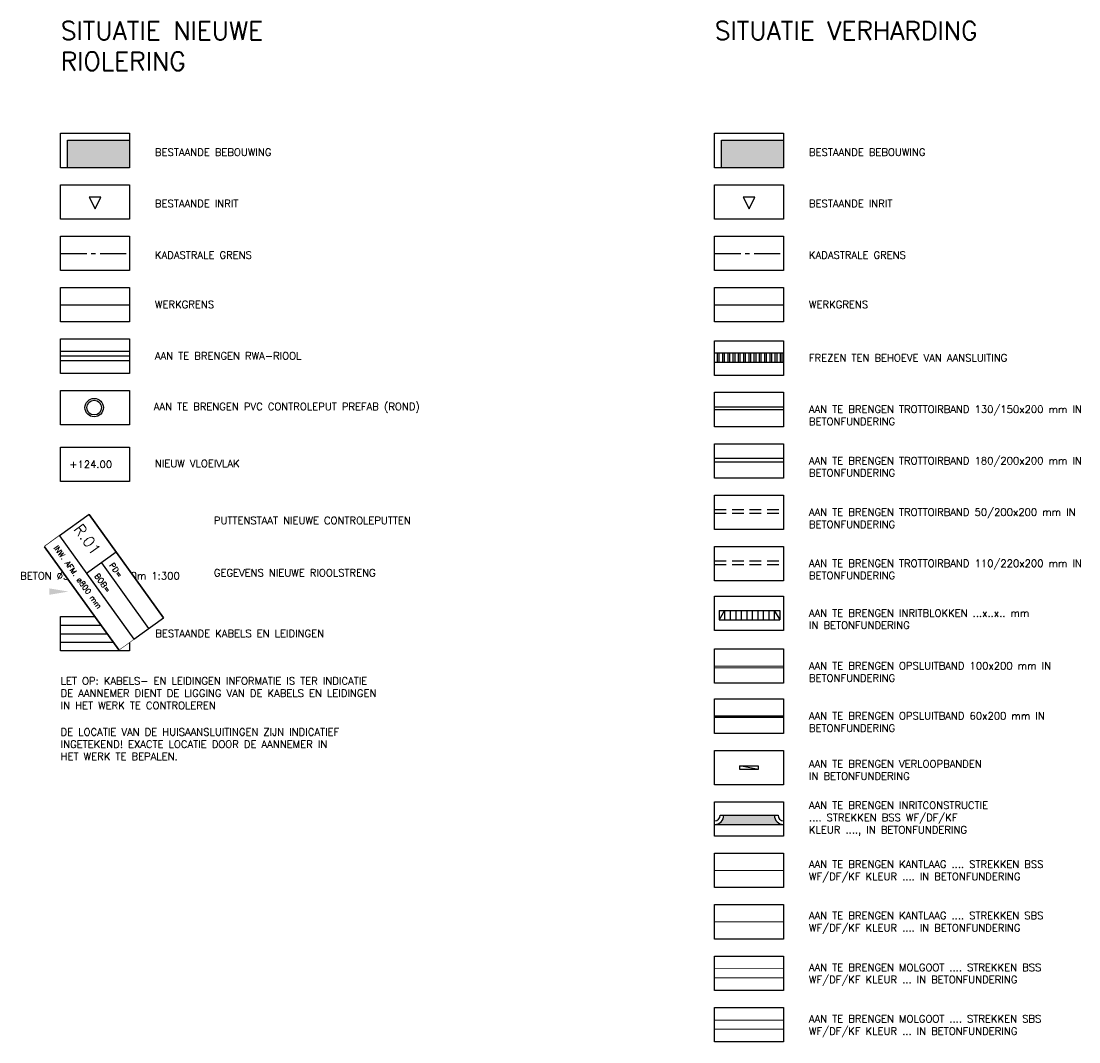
# Model space of a CAD drawing. Header units: metres. Extents: x 189938 to 192675, y 307646 to 311153.
# Tile 4 of 100: x 190617 to 190675, y 307702 to 307758. Entities that reach past the tile are written whole.
import ezdxf

# ---------------------------------------------------------------- set-up
doc = ezdxf.new("R2010")
doc.units = ezdxf.units.M
doc.set_wipeout_variables(frame=1)
doc.linetypes.add('1-200 CENTER', pattern=[4.28625, 2.8575, -0.47625, 0.47625, -0.47625])
doc.linetypes.add('1-200 HIDDEN', pattern=[0.9525, 0.635, -0.3175])
for name, color, linetype in [('PH-ALG-WERKGRENS', 3, '1-200 WERKGRENS'), ('PH-BEST-BEBOUWING', 1, 'Continuous'), ('PH-BEST-BEBOUWING-ARCERING', 253, 'Continuous'), ('PH-BEST-INRIT', 8, 'Continuous'), ('PH-BEST-KADASTRALE-GRENS', 240, '1-200 CENTER'), ('PH-BEST-KL-DATA_ZIGGO BV', 12, '1-200 ZIGGO'), ('PH-BEST-KL-GAS_LAGEDRUK_ENEXIS', 12, '1-200 GASLEIDING LAGE DRUK'), ('PH-BEST-KL-LAAGSPANNING', 12, '1-200 LAAGSPANNING'), ('PH-NIEUW-BAND-11-22', 240, '1-200 HIDDEN'), ('PH-NIEUW-BAND-13-15', 150, 'Continuous'), ('PH-NIEUW-BAND-18-20', 200, 'Continuous'), ('PH-NIEUW-BAND-5-20', 150, '1-200 HIDDEN'), ('PH-NIEUW-BAND-VERLOOPBAND', 210, 'Continuous'), ('PH-NIEUW-FREESVAKKEN', 9, 'Continuous'), ('PH-NIEUW-INRITCONSTRUCTIE', 6, 'Continuous'), ('PH-NIEUW-INRITCONSTRUCTIE-ARC', 252, 'Continuous'), ('PH-NIEUW-INRITELEMENT', 170, 'Continuous'), ('PH-NIEUW-KANTLAAG-BSS', 178, '1-200 HIDDEN'), ('PH-NIEUW-KANTLAAG-SBS', 20, '1-200 HIDDEN'), ('PH-NIEUW-MOLGOOT-natuur', 210, '1-200 HIDDEN'), ('PH-NIEUW-MOLGOOT-SBS', 130, '1-200 HIDDEN'), ('PH-RIO-PUT-RWA', 150, 'Continuous'), ('PH-RIO-STRENG-RWA', 150, 'Continuous'), ('PH-RIO-TEKST', 7, 'Continuous'), ('PH-RIO-TEKST-PUTTENSTAAT', 7, 'Continuous'), ('PH-RIO-VLOEIVLAKHOOGTE', 7, 'Continuous'), ('PH100', 7, 'Continuous')]:
    doc.layers.add(name, color=color, linetype=linetype)
doc.layers.add('PH-NIEUW-OPSLUITBAND-10X20', color=30, linetype='Continuous', lineweight=30)
doc.layers.add('PH-NIEUW-OPSLUITBAND-10X30', color=240, linetype='Continuous', lineweight=18)
doc.styles.add('ROMANS', font='romans.shx')
doc.linetypes.add('1-200 GASLEIDING LAGE DRUK', pattern='A,1.5,-0.6,["GAS LD",ROMANS,S=0.24,R=0,X=-0.5,Y=-0.12],-1', length=3.1)
doc.linetypes.add('1-200 LAAGSPANNING', pattern='A,1.5,-0.6,["LS",ROMANS,S=0.24,R=0,X=-0.45,Y=-0.12],-0.05', length=2.15)
doc.linetypes.add('1-200 WERKGRENS', pattern='A,1.5,-0.6,["WERK",ROMANS,S=0.24,R=0,X=-0.5,Y=-0.12],-0.45', length=2.55)
doc.linetypes.add('1-200 ZIGGO', pattern='A,1.5,-0.6,["ZIGGO",ROMANS,S=0.24,R=0,X=-0.5,Y=-0.12],-0.65', length=2.75)

# ---------------------------------------------------------------- blocks, each defined once
blk = doc.blocks.new('Inritsymbool')
at = {"layer": 'PH-BEST-INRIT'}
blk.add_lwpolyline([(-0.315, 0.63), (0, 0), (0.315, 0.63)], close=True, dxfattribs=at)
blk = doc.blocks.new('Materialisatie')
blk.add_solid([(-1.04, 0.173), (-1.04, -0.173), (0, 0)])
at = {"style": 'ROMANS'}
blk.add_attdef('MATERIALISATIE', (-2.631, 0.657), '', height=0.4, dxfattribs=at)
blk = doc.blocks.new('*U42')
for p, q in [((6.928, 1), (6.928, -1)), ((0, 0), (0, -1))]:
    blk.add_line(p, q)
blk.add_lwpolyline([(0, 2), (6.928, 2), (6.928, -1), (0, -1)], close=True)
blk.add_wipeout([(0, 2), (6.928, 2), (6.928, -1), (0, -1)])
for p, q in [((2.528, 2), (2.528, 0)), ((2.528, 1), (6.928, 1)), ((2.528, 0), (6.928, 0)), ((0, -1), (6.928, -1))]:
    blk.add_line(p, q)
blk.add_lwpolyline([(0, 2), (0, 0), (6.928, 0), (6.928, 2)], close=True)
at = {"style": 'ROMANS'}
for tag, p, height in [('P.NR', (0.139, 0.828), 0.6), ('PD', (2.877, 1.265), 0.3), ('BOB', (2.877, 0.265), 0.3), ('INW.AFM.', (0.338, -0.643), 0.3)]:
    blk.add_attdef(tag, p, '', height=height, dxfattribs=at)

msp = doc.modelspace()

# ---------------------------------------------------------------- hatches: boundary and pattern name
at = {"layer": 'PH-BEST-BEBOUWING-ARCERING'}
for points in [[(190622.882, 307749.912), (190622.882, 307751.412), (190619.507, 307751.412), (190619.507, 307749.912)], [(190658.496, 307749.912), (190658.496, 307751.412), (190655.121, 307751.412), (190655.121, 307749.912)]]:
    msp.add_hatch(color=256, dxfattribs=at).paths.add_polyline_path(points)
at = {"layer": 'PH-NIEUW-FREESVAKKEN'}
h = msp.add_hatch(dxfattribs=at)
h.set_pattern_fill('ANSI32', color=256, scale=0.03, angle=45, style=0)
h.set_pattern_definition([(90, (190657.4769, 307739.6091), (-0.28575, 6e-17), []), (90, (190657.57214, 307739.70436), (-0.28575, 6e-17), [])])
h.paths.add_polyline_path([(190658.496, 307739.324), (190658.496, 307739.824), (190654.746, 307739.824), (190654.746, 307739.324)])
at = {"layer": 'PH-NIEUW-INRITCONSTRUCTIE-ARC'}
h = msp.add_hatch(color=256, dxfattribs=at)
h.dxf.hatch_style = 1
h.paths.add_polyline_path([(190655.246, 307714.645, -0.414214), (190654.746, 307714.145), (190658.496, 307714.145, -0.414214), (190657.996, 307714.645)])

# ---------------------------------------------------------------- linework, layer by layer
at = {"layer": 'PH-ALG-WERKGRENS'}
for points in [[(190619.132, 307742.449), (190622.882, 307742.449)], [(190654.746, 307742.449), (190658.496, 307742.449)]]:
    msp.add_lwpolyline(points, dxfattribs=at)
at = {"layer": 'PH-BEST-BEBOUWING'}
for points in [[(190619.507, 307749.912), (190619.507, 307751.412), (190622.882, 307751.412)], [(190655.121, 307749.912), (190655.121, 307751.412), (190658.496, 307751.412)]]:
    msp.add_lwpolyline(points, dxfattribs=at)
at = {"layer": 'PH-BEST-KADASTRALE-GRENS', "ltscale": 0.5}
for p, q in [((190619.132, 307745.249), (190622.882, 307745.249)), ((190654.746, 307745.249), (190658.496, 307745.249))]:
    msp.add_line(p, q, dxfattribs=at)
at = {"layer": 'PH-BEST-KL-DATA_ZIGGO BV', "flags": 128}
msp.add_lwpolyline([(190619.132, 307725.003), (190622.882, 307725.003)], dxfattribs=at)
at = {"layer": 'PH-BEST-KL-GAS_LAGEDRUK_ENEXIS', "flags": 128}
msp.add_lwpolyline([(190619.132, 307724.066), (190622.882, 307724.066)], dxfattribs=at)
at = {"layer": 'PH-BEST-KL-LAAGSPANNING', "flags": 128}
msp.add_lwpolyline([(190619.132, 307724.535), (190622.882, 307724.535)], dxfattribs=at)
at = {"layer": 'PH-NIEUW-BAND-11-22'}
for p, q in [((190654.746, 307728.503), (190658.496, 307728.503)), ((190654.746, 307728.303), (190658.496, 307728.303))]:
    msp.add_line(p, q, dxfattribs=at)
at = {"layer": 'PH-NIEUW-BAND-13-15'}
for p, q in [((190654.746, 307736.892), (190658.496, 307736.892)), ((190654.746, 307736.742), (190658.496, 307736.742)), ((190655.046, 307714.645), (190655.246, 307714.645)), ((190657.996, 307714.645), (190658.196, 307714.645))]:
    msp.add_line(p, q, dxfattribs=at)
for centre, radius, start, end in [((190654.746, 307714.645), 0.3, 270, 0), ((190654.746, 307714.645), 0.5, 270, 0), ((190658.496, 307714.645), 0.5, 180, 270), ((190658.496, 307714.645), 0.3, 180, 270)]:
    msp.add_arc(centre, radius, start, end, dxfattribs=at)
at = {"layer": 'PH-NIEUW-BAND-18-20'}
for p, q in [((190654.746, 307734.092), (190658.496, 307734.092)), ((190654.746, 307733.892), (190658.496, 307733.892))]:
    msp.add_line(p, q, dxfattribs=at)
at = {"layer": 'PH-NIEUW-BAND-5-20'}
for p, q in [((190654.746, 307731.292), (190658.496, 307731.292)), ((190654.746, 307731.092), (190658.496, 307731.092))]:
    msp.add_line(p, q, dxfattribs=at)
at = {"layer": 'PH-NIEUW-BAND-VERLOOPBAND'}
msp.add_lwpolyline([(190656.121, 307717.345), (190657.121, 307717.345), (190657.121, 307717.145), (190656.121, 307717.145)], close=True, dxfattribs=at)
msp.add_lwpolyline([(190657.121, 307717.145), (190656.121, 307717.345)], dxfattribs=at)
at = {"layer": 'PH-NIEUW-FREESVAKKEN'}
for p, q in [((190654.746, 307739.824), (190658.496, 307739.824)), ((190654.746, 307739.324), (190658.496, 307739.324))]:
    msp.add_line(p, q, dxfattribs=at)
at = {"layer": 'PH-NIEUW-INRITCONSTRUCTIE'}
for p, q in [((190654.746, 307714.145), (190658.496, 307714.145)), ((190655.246, 307714.645), (190657.996, 307714.645))]:
    msp.add_line(p, q, dxfattribs=at)
at = {"layer": 'PH-NIEUW-INRITELEMENT'}
for p, q in [((190654.991, 307725.795), (190658.291, 307725.795)), ((190654.991, 307725.795), (190654.991, 307725.295)), ((190655.291, 307725.795), (190654.991, 307725.295)), ((190655.291, 307725.795), (190655.291, 307725.295)), ((190655.591, 307725.795), (190655.591, 307725.295)), ((190655.891, 307725.795), (190655.891, 307725.295)), ((190656.191, 307725.795), (190656.191, 307725.295)), ((190656.491, 307725.795), (190656.491, 307725.295)), ((190656.791, 307725.795), (190656.791, 307725.295)), ((190657.091, 307725.795), (190657.091, 307725.295)), ((190657.391, 307725.795), (190657.391, 307725.295)), ((190657.691, 307725.795), (190657.691, 307725.295)), ((190657.991, 307725.795), (190657.991, 307725.295)), ((190657.991, 307725.795), (190658.291, 307725.295)), ((190658.291, 307725.795), (190658.291, 307725.295)), ((190654.991, 307725.295), (190658.291, 307725.295))]:
    msp.add_line(p, q, dxfattribs=at)
at = {"layer": 'PH-NIEUW-KANTLAAG-BSS', "ltscale": 0.75, "const_width": 0.05, "flags": 128}
msp.add_lwpolyline([(190654.746, 307711.645), (190658.496, 307711.645)], dxfattribs=at)
at = {"layer": 'PH-NIEUW-KANTLAAG-SBS', "ltscale": 0.75, "const_width": 0.05, "flags": 128}
msp.add_lwpolyline([(190654.746, 307708.845), (190658.496, 307708.845)], dxfattribs=at)
at = {"layer": 'PH-NIEUW-MOLGOOT-natuur', "const_width": 0.05}
for points in [[(190654.746, 307706.295), (190658.496, 307706.295)], [(190654.746, 307705.795), (190658.496, 307705.795)]]:
    msp.add_lwpolyline(points, dxfattribs=at)
at = {"layer": 'PH-NIEUW-MOLGOOT-SBS', "const_width": 0.05}
for points in [[(190654.746, 307703.495), (190658.496, 307703.495)], [(190654.746, 307702.995), (190658.496, 307702.995)]]:
    msp.add_lwpolyline(points, dxfattribs=at)
at = {"layer": 'PH-NIEUW-OPSLUITBAND-10X20'}
for points in [[(190654.746, 307720.045), (190658.496, 307720.045)], [(190654.746, 307719.985), (190658.496, 307719.985)]]:
    msp.add_lwpolyline(points, dxfattribs=at)
at = {"layer": 'PH-NIEUW-OPSLUITBAND-10X30'}
msp.add_lwpolyline([(190654.746, 307722.773), (190658.496, 307722.773)], dxfattribs=at)
at = {"layer": 'PH-NIEUW-OPSLUITBAND-10X30', "ltscale": 0.5}
msp.add_lwpolyline([(190654.746, 307722.673), (190658.496, 307722.673)], dxfattribs=at)
at = {"layer": 'PH-RIO-PUT-RWA', "linetype": 'Continuous'}
for radius in [0.5, 0.4]:
    msp.add_circle((190620.958, 307736.85), radius, dxfattribs=at)
at = {"layer": 'PH-RIO-STRENG-RWA', "linetype": 'Continuous'}
for p, q in [((190622.882, 307739.899), (190619.132, 307739.899)), ((190622.882, 307739.649), (190619.132, 307739.649)), ((190622.882, 307739.399), (190619.132, 307739.399))]:
    msp.add_line(p, q, dxfattribs=at)
at = {"layer": 'PH100', "color": 1}
for points in [[(190619.132, 307751.787), (190622.882, 307751.787), (190622.882, 307749.912), (190619.132, 307749.912)], [(190654.746, 307751.787), (190658.496, 307751.787), (190658.496, 307749.912), (190654.746, 307749.912)], [(190619.132, 307748.987), (190622.882, 307748.987), (190622.882, 307747.112), (190619.132, 307747.112)], [(190654.746, 307748.987), (190658.496, 307748.987), (190658.496, 307747.112), (190654.746, 307747.112)], [(190619.132, 307746.187), (190622.882, 307746.187), (190622.882, 307744.312), (190619.132, 307744.312)], [(190654.746, 307746.187), (190658.496, 307746.187), (190658.496, 307744.312), (190654.746, 307744.312)], [(190619.132, 307743.387), (190622.882, 307743.387), (190622.882, 307741.512), (190619.132, 307741.512)], [(190654.746, 307743.387), (190658.496, 307743.387), (190658.496, 307741.512), (190654.746, 307741.512)], [(190619.132, 307740.587), (190622.882, 307740.587), (190622.882, 307738.712), (190619.132, 307738.712)], [(190654.746, 307740.48), (190658.496, 307740.48), (190658.496, 307738.605), (190654.746, 307738.605)], [(190619.132, 307737.787), (190622.882, 307737.787), (190622.882, 307735.912), (190619.132, 307735.912)], [(190654.746, 307737.68), (190658.496, 307737.68), (190658.496, 307735.805), (190654.746, 307735.805)], [(190654.746, 307734.88), (190658.496, 307734.88), (190658.496, 307733.005), (190654.746, 307733.005)], [(190619.132, 307734.701), (190622.882, 307734.701), (190622.882, 307732.826), (190619.132, 307732.826)], [(190654.746, 307732.08), (190658.496, 307732.08), (190658.496, 307730.205), (190654.746, 307730.205)], [(190654.746, 307729.29), (190658.496, 307729.29), (190658.496, 307727.415), (190654.746, 307727.415)], [(190654.746, 307726.583), (190658.496, 307726.583), (190658.496, 307724.708), (190654.746, 307724.708)], [(190619.132, 307725.472), (190622.882, 307725.472), (190622.882, 307723.597), (190619.132, 307723.597)], [(190654.746, 307723.711), (190658.496, 307723.711), (190658.496, 307721.836), (190654.746, 307721.836)], [(190654.746, 307720.983), (190658.496, 307720.983), (190658.496, 307719.108), (190654.746, 307719.108)], [(190654.746, 307718.183), (190658.496, 307718.183), (190658.496, 307716.308), (190654.746, 307716.308)], [(190654.746, 307715.383), (190658.496, 307715.383), (190658.496, 307713.508), (190654.746, 307713.508)], [(190654.746, 307712.583), (190658.496, 307712.583), (190658.496, 307710.708), (190654.746, 307710.708)], [(190654.746, 307709.783), (190658.496, 307709.783), (190658.496, 307707.908), (190654.746, 307707.908)], [(190654.746, 307706.983), (190658.496, 307706.983), (190658.496, 307705.108), (190654.746, 307705.108)], [(190654.746, 307704.183), (190658.496, 307704.183), (190658.496, 307702.308), (190654.746, 307702.308)]]:
    msp.add_lwpolyline(points, close=True, dxfattribs=at)

# ---------------------------------------------------------------- block references
at = {"layer": 'PH-BEST-INRIT'}
for p in [(190621.007, 307747.673), (190656.621, 307747.673)]:
    msp.add_blockref('Inritsymbool', p, dxfattribs=at)
at = {"layer": 'PH-RIO-TEKST'}
msp.add_blockref('Materialisatie', (190619.557, 307726.829), dxfattribs=at).add_auto_attribs({'MATERIALISATIE': 'BETON %%c500mm L= 50m 1:300'})

# ---------------------------------------------------------------- texts
at = {"layer": 'PH-RIO-VLOEIVLAKHOOGTE', "style": 'ROMANS'}
msp.add_text('+124.00', height=0.4, dxfattribs=at).set_placement((190619.604, 307733.559))
at = {"layer": 'PH100', "color": 2, "attachment_point": 1, "style": 'ROMANS'}
for s, insert, char_height, width in [('SITUATIE NIEUWE RIOLERING', (190619.132, 307757.876), 1, 14.18311), ('SITUATIE VERHARDING', (190654.746, 307757.876), 1, 22.64608), ('BESTAANDE BEBOUWING', (190624.268, 307750.957), 0.4, 10.74286), ('BESTAANDE BEBOUWING', (190659.882, 307750.957), 0.4, 10.74286), ('BESTAANDE INRIT', (190624.268, 307748.157), 0.4, 10.74286), ('BESTAANDE INRIT', (190659.882, 307748.157), 0.4, 10.74286), ('KADASTRALE GRENS', (190624.268, 307745.357), 0.4, 10.74286), ('KADASTRALE GRENS', (190659.882, 307745.357), 0.4, 10.74286), ('WERKGRENS', (190624.268, 307742.664), 0.4, 3.48571), ('WERKGRENS', (190659.882, 307742.664), 0.4, 3.48571), ('AAN TE BRENGEN RWA-RIOOL ', (190624.268, 307739.864), 0.4, 14.78095), ('\\A1;FREZEN TEN BEHOEVE VAN AANSLUITING', (190659.882, 307739.757), 0.4, 15.50476), ('AAN TE BRENGEN PVC CONTROLEPUT PREFAB (ROND)', (190624.206, 307737.103), 0.4, 16.64762), ('AAN TE BRENGEN TROTTOIRBAND 130/150x200 mm IN BETONFUNDERING', (190659.882, 307736.957), 0.4, 16.64762), ('NIEUW VLOEIVLAK', (190624.268, 307734.004), 0.4, 16.64762), ('AAN TE BRENGEN TROTTOIRBAND 180/200x200 mm IN BETONFUNDERING', (190659.882, 307734.157), 0.4, 16.64762), ('AAN TE BRENGEN TROTTOIRBAND 50/200x200 mm IN BETONFUNDERING', (190659.882, 307731.357), 0.4, 16.26667), ('PUTTENSTAAT NIEUWE CONTROLEPUTTEN', (190627.473, 307730.901), 0.4, 16.64762), ('AAN TE BRENGEN TROTTOIRBAND 110/220x200 mm IN BETONFUNDERING', (190659.882, 307728.567), 0.4, 16.26667), ('GEGEVENS NIEUWE RIOOLSTRENG', (190627.473, 307728.056), 0.4, 14.78095), ('AAN TE BRENGEN INRITBLOKKEN ...x..x.. mm \\PIN BETONFUNDERING', (190659.882, 307725.86), 0.4, 19.44011), ('BESTAANDE KABELS EN LEIDINGEN', (190624.288, 307724.749), 0.4, 14.78095), ('AAN TE BRENGEN OPSLUITBAND 100x200 mm IN BETONFUNDERING', (190659.882, 307722.988), 0.4, 14.78095), ('AAN TE BRENGEN OPSLUITBAND 60x200 mm IN BETONFUNDERING', (190659.882, 307720.26), 0.4, 14.4), ('DE LOCATIE VAN DE HUISAANSLUITINGEN ZIJN INDICATIEF INGETEKEND! EXACTE LOCATIE DOOR DE AANNEMER IN HET WERK TE BEPALEN.', (190619.132, 307719.382), 0.4, 16.64762), ('AAN TE BRENGEN VERLOOPBANDEN\\PIN BETONFUNDERING', (190659.882, 307717.644), 0.4, 16.53869), ('AAN TE BRENGEN INRITCONSTRUCTIE\\P.... STREKKEN BSS WF/DF/KF  \\PKLEUR ...., IN BETONFUNDERING', (190659.882, 307715.39), 0.4, 16.64762), ('AAN TE BRENGEN KANTLAAG .... STREKKEN BSS\\PWF/DF/KF KLEUR .... IN BETONFUNDERING', (190659.882, 307712.183), 0.4, 16.22929), ('AAN TE BRENGEN KANTLAAG .... STREKKEN SBS WF/DF/KF KLEUR .... IN BETONFUNDERING', (190659.882, 307709.383), 0.4, 16.22929), ('AAN TE BRENGEN MOLGOOT .... STREKKEN BSS \\PWF/DF/KF KLEUR ... IN BETONFUNDERING', (190659.882, 307706.563), 0.4, 16.22929), ('AAN TE BRENGEN MOLGOOT .... STREKKEN SBS \\PWF/DF/KF KLEUR ... IN BETONFUNDERING', (190659.882, 307703.763), 0.4, 17.74592)]:
    msp.add_mtext(s, dxfattribs=dict(at, insert=insert, char_height=char_height, width=width))
at = {"layer": 'PH100', "color": 2, "ltscale": 0.1, "insert": (190619.132, 307722.16), "char_height": 0.4, "width": 79.53767, "attachment_point": 1, "style": 'ROMANS'}
msp.add_mtext('LET OP: KABELS- EN LEIDINGEN INFORMATIE IS TER INDICATIE ^JDE AANNEMER DIENT DE LIGGING VAN DE KABELS EN LEIDINGEN \\PIN HET WERK TE CONTROLEREN', dxfattribs=at)

# ---------------------------------------------------------------- next in the draw order: block references
at = {"layer": 'PH-RIO-TEKST-PUTTENSTAAT', "rotation": 305.796}
msp.add_blockref('*U42', (190619.061, 307729.857), dxfattribs=at).add_auto_attribs({'P.NR': 'R.01', 'PD': 'PD=', 'BOB': 'BOB=', 'INW.AFM.': 'INW. AFM. ø800 mm'})

doc.saveas('drawing.dxf')
